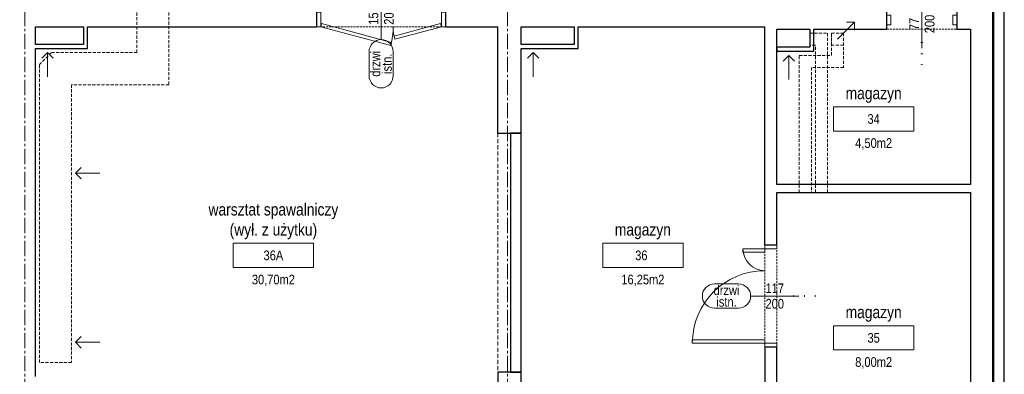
# Model space of a CAD drawing. Header units: millimetres. Extents: x -291747 to 77132, y 46721 to 203932.
# Tile 22 of 110: x 71659 to 72884, y 80822 to 81263. Entities that reach past the tile are written whole.
import ezdxf
from ezdxf.enums import TextEntityAlignment as Align

# ---------------------------------------------------------------- set-up
doc = ezdxf.new("R2010")
doc.units = ezdxf.units.MM
doc.header["$MEASUREMENT"] = 0
doc.linetypes.add('xreff_LSN_szatnie_PW_rzuty_14$0$CENTER2', pattern=[28.575, 19.05, -3.175, 3.175, -3.175])
doc.linetypes.add('xreff_LSN_szatnie_PW_rzuty_14$0$DASHED', pattern=[19.05, 12.7, -6.35])
doc.layers.get('0').update_dxf_attribs({"lineweight": 9})
for name, color, linetype, lineweight in [('FL-xref', 250, 'Continuous', 9), ('xreff_LSN_szatnie_PW_rzuty_14$0$A drzwi płytowe', 252, 'Continuous', 9), ('xreff_LSN_szatnie_PW_rzuty_14$0$A opis pom', 252, 'Continuous', 9), ('xreff_LSN_szatnie_PW_rzuty_14$0$A opis pom pow', 252, 'Continuous', 9), ('xreff_LSN_szatnie_PW_rzuty_14$0$A opis stolarka', 252, 'Continuous', 9), ('xreff_LSN_szatnie_PW_rzuty_14$0$A opis stolarka NWD typ', 252, 'Continuous', 9), ('xreff_LSN_szatnie_PW_rzuty_14$0$A opis stolarka NWD wyposażenie', 252, 'Continuous', 9), ('xreff_LSN_szatnie_PW_rzuty_14$0$A opis technologia', 8, 'Continuous', 13), ('xreff_LSN_szatnie_PW_rzuty_14$0$A widok wyżej', 252, 'xreff_LSN_szatnie_PW_rzuty_14$0$DASHED', 9), ('xreff_LSN_szatnie_PW_rzuty_14$0$A zakres', 252, 'Continuous', 9), ('xreff_LSN_szatnie_PW_rzuty_14$0$A-Wall', 252, 'Continuous', 9), ('xreff_LSN_szatnie_PW_rzuty_14$0$IS kanaly wentylacyjne', 8, 'xreff_LSN_szatnie_PW_rzuty_14$0$DASHED', 9), ('xreff_LSN_szatnie_PW_rzuty_14$0$IS wentylacja kratki istniejace', 8, 'Continuous', 9), ('xreff_LSN_szatnie_PW_rzuty_14$0$S-Grid-Iden', 8, 'xreff_LSN_szatnie_PW_rzuty_14$0$CENTER2', 9)]:
    doc.layers.add(name, color=color, linetype=linetype, lineweight=lineweight)
doc.layers.add('xreff_LSN_szatnie_PW_rzuty_14$0$A opis ppoż drzwi', color=252, linetype='Continuous', lineweight=9, transparency=0.25)
doc.styles.add('xreff_LSN_szatnie_PW_rzuty_14$0$STYL ASA', font='ARIALN.TTF')

# ---------------------------------------------------------------- blocks, each defined once
blk = doc.blocks.new('xreff_LSN_szatnie_PW_rzuty_14$0$środek')
blk.add_line((0, 0), (0, -10))
blk = doc.blocks.new('xreff_LSN_szatnie_PW_rzuty_14$0$tag wn')
blk.add_lwpolyline([(-25, -7.5), (25, -7.5), (25, 7.5), (-25, 7.5)], close=True)
at = {"style": 'xreff_LSN_szatnie_PW_rzuty_14$0$STYL ASA'}
blk.add_attdef('ROOM:NO', text='', height=6, dxfattribs=at).set_placement((0, 0), align=Align.MIDDLE_CENTER)
at = {"layer": 'xreff_LSN_szatnie_PW_rzuty_14$0$A opis pom pow', "style": 'xreff_LSN_szatnie_PW_rzuty_14$0$STYL ASA'}
blk.add_attdef('ROOM:AREA', text='', height=6, dxfattribs=at).set_placement((0, -15), align=Align.MIDDLE_CENTER)
blk = doc.blocks.new('xreff_LSN_szatnie_PW_rzuty_14$0$ddtag_LEFT')
at = {"transparency": 33554687}
blk.add_lwpolyline([(-30, 0), (30, 0)], dxfattribs=at)
at = {"layer": 'xreff_LSN_szatnie_PW_rzuty_14$0$A opis stolarka NWD typ', "transparency": 33554687}
blk.add_lwpolyline([(-75, -15, -1), (-75, 15), (-45, 15, -1), (-45, -15)], format="xyb", close=True, dxfattribs=at)
at = {"ltscale": 0.1, "transparency": 33554687, "style": 'xreff_LSN_szatnie_PW_rzuty_14$0$STYL ASA'}
blk.add_attdef('DOORS:AKUSTYKA', text='', height=10, rotation=90, dxfattribs=at).set_placement((49, 0), align=Align.MIDDLE_CENTER)
blk.add_attdef('DOORS:SZEROKOŚĆ', text='', height=12, dxfattribs=at).set_placement((0, 0, 0), align=Align.BOTTOM_CENTER)
blk.add_attdef('DOORS:WYSOKOŚĆ', text='', height=12, dxfattribs=at).set_placement((0, -3.6, 0), align=Align.TOP_CENTER)
at = {"layer": 'xreff_LSN_szatnie_PW_rzuty_14$0$A opis ppoż drzwi', "ltscale": 0.1, "transparency": 33554687, "style": 'xreff_LSN_szatnie_PW_rzuty_14$0$STYL ASA'}
blk.add_attdef('DOORS:PPOŻ', text='', height=10, rotation=90, dxfattribs=at).set_placement((36, 0), align=Align.MIDDLE_CENTER)
at = {"layer": 'xreff_LSN_szatnie_PW_rzuty_14$0$A opis stolarka NWD typ', "ltscale": 0.1, "transparency": 33554687, "style": 'xreff_LSN_szatnie_PW_rzuty_14$0$STYL ASA'}
blk.add_attdef('DOORS:TYP', text='', height=12, dxfattribs=at).set_placement((-60, -2.4, 0), align=Align.BOTTOM_CENTER)
blk.add_attdef('DOORS:PODTYP', text='', height=12, dxfattribs=at).set_placement((-60, -1.2, 0), align=Align.TOP_CENTER)
at = {"layer": 'xreff_LSN_szatnie_PW_rzuty_14$0$A opis stolarka NWD wyposażenie', "ltscale": 0.1, "transparency": 33554687, "style": 'xreff_LSN_szatnie_PW_rzuty_14$0$STYL ASA'}
blk.add_attdef('DOORS:WYPOSAŻENIE', text='', height=10, rotation=90, dxfattribs=at).set_placement((22, 0), align=Align.MIDDLE_CENTER)
blk = doc.blocks.new('xreff_LSN_szatnie_PW_rzuty_14$0$ddtag_UP')
at = {"transparency": 33554687}
blk.add_lwpolyline([(0, 30), (0, -30)], dxfattribs=at)
at = {"layer": 'xreff_LSN_szatnie_PW_rzuty_14$0$A opis stolarka NWD typ', "transparency": 33554687}
blk.add_lwpolyline([(-15, 75, -1), (15, 75), (15, 45, -1), (-15, 45)], format="xyb", close=True, dxfattribs=at)
at = {"ltscale": 0.1, "transparency": 33554687, "style": 'xreff_LSN_szatnie_PW_rzuty_14$0$STYL ASA'}
blk.add_attdef('DOORS:SZEROKOŚĆ', text='', height=12, rotation=90, dxfattribs=at).set_placement((0, 0, 0), align=Align.BOTTOM_CENTER)
blk.add_attdef('DOORS:WYSOKOŚĆ', text='', height=12, rotation=90, dxfattribs=at).set_placement((3.6, 0, 0), align=Align.TOP_CENTER)
blk.add_attdef('DOORS:AKUSTYKA', text='', height=10, dxfattribs=at).set_placement((0, -49), align=Align.MIDDLE_CENTER)
at = {"layer": 'xreff_LSN_szatnie_PW_rzuty_14$0$A opis ppoż drzwi', "ltscale": 0.1, "transparency": 33554687, "style": 'xreff_LSN_szatnie_PW_rzuty_14$0$STYL ASA'}
blk.add_attdef('DOORS:PPOŻ', text='', height=10, dxfattribs=at).set_placement((0, -36), align=Align.MIDDLE_CENTER)
at = {"layer": 'xreff_LSN_szatnie_PW_rzuty_14$0$A opis stolarka NWD typ', "ltscale": 0.1, "transparency": 33554687, "style": 'xreff_LSN_szatnie_PW_rzuty_14$0$STYL ASA'}
blk.add_attdef('DOORS:PODTYP', text='', height=12, rotation=90, dxfattribs=at).set_placement((1.2, 60, 0), align=Align.TOP_CENTER)
blk.add_attdef('DOORS:TYP', text='', height=12, rotation=90, dxfattribs=at).set_placement((2.4, 60, 0), align=Align.BOTTOM_CENTER)
at = {"layer": 'xreff_LSN_szatnie_PW_rzuty_14$0$A opis stolarka NWD wyposażenie', "ltscale": 0.1, "transparency": 33554687, "style": 'xreff_LSN_szatnie_PW_rzuty_14$0$STYL ASA'}
blk.add_attdef('DOORS:WYPOSAŻENIE', text='', height=10, dxfattribs=at).set_placement((0, -22), align=Align.MIDDLE_CENTER)
blk = doc.blocks.new('xreff_LSN_szatnie_PW_rzuty_14$0$ddtag_DOWN')
at = {"transparency": 33554687}
blk.add_lwpolyline([(0, -30), (0, 30)], dxfattribs=at)
at = {"layer": 'xreff_LSN_szatnie_PW_rzuty_14$0$A opis stolarka NWD typ', "transparency": 33554687}
blk.add_lwpolyline([(15, -75, -1), (-15, -75), (-15, -45, -1), (15, -45)], format="xyb", close=True, dxfattribs=at)
at = {"ltscale": 0.1, "transparency": 33554687, "style": 'xreff_LSN_szatnie_PW_rzuty_14$0$STYL ASA'}
blk.add_attdef('DOORS:SZEROKOŚĆ', text='', height=12, rotation=90, dxfattribs=at).set_placement((0, 0, 0), align=Align.BOTTOM_CENTER)
blk.add_attdef('DOORS:WYSOKOŚĆ', text='', height=12, rotation=90, dxfattribs=at).set_placement((3.6, 0, 0), align=Align.TOP_CENTER)
blk.add_attdef('DOORS:AKUSTYKA', text='', height=10, dxfattribs=at).set_placement((0, 49), align=Align.MIDDLE_CENTER)
at = {"layer": 'xreff_LSN_szatnie_PW_rzuty_14$0$A opis ppoż drzwi', "ltscale": 0.1, "transparency": 33554687, "style": 'xreff_LSN_szatnie_PW_rzuty_14$0$STYL ASA'}
blk.add_attdef('DOORS:PPOŻ', text='', height=10, dxfattribs=at).set_placement((0, 36), align=Align.MIDDLE_CENTER)
at = {"layer": 'xreff_LSN_szatnie_PW_rzuty_14$0$A opis stolarka NWD typ', "ltscale": 0.1, "transparency": 33554687, "style": 'xreff_LSN_szatnie_PW_rzuty_14$0$STYL ASA'}
blk.add_attdef('DOORS:PODTYP', text='', height=12, rotation=90, dxfattribs=at).set_placement((1.2, -60, 0), align=Align.TOP_CENTER)
blk.add_attdef('DOORS:TYP', text='', height=12, rotation=90, dxfattribs=at).set_placement((2.4, -60, 0), align=Align.BOTTOM_CENTER)
at = {"layer": 'xreff_LSN_szatnie_PW_rzuty_14$0$A opis stolarka NWD wyposażenie', "ltscale": 0.1, "transparency": 33554687, "style": 'xreff_LSN_szatnie_PW_rzuty_14$0$STYL ASA'}
blk.add_attdef('DOORS:WYPOSAŻENIE', text='', height=10, dxfattribs=at).set_placement((0, 22), align=Align.MIDDLE_CENTER)
blk = doc.blocks.new('xreff_LSN_szatnie_PW_rzuty_14')
at = {"layer": 'xreff_LSN_szatnie_PW_rzuty_14$0$A drzwi płytowe', "linetype": 'Continuous', "lineweight": 9, "ltscale": 0.2}
for points in [[(72033.7, 81272.2), (72028.7, 81272.2), (72028.7, 81254.2), (72033.7, 81254.2)], [(72183.7, 81272.2), (72188.7, 81272.2), (72188.7, 81254.2), (72183.7, 81254.2)], [(72742.7, 81256.7), (72737.7, 81256.7), (72737.7, 81268.7), (72742.7, 81268.7)], [(72819.7, 81256.7), (72824.7, 81256.7), (72824.7, 81268.7), (72819.7, 81268.7)], [(72600.7, 80978.2), (72600.7, 80983.2), (72585.7, 80983.2), (72585.7, 80978.2)], [(72600.7, 80861.2), (72600.7, 80856.2), (72585.7, 80856.2), (72585.7, 80861.2)]]:
    blk.add_lwpolyline(points, close=True, dxfattribs=at)
at = {"layer": 'xreff_LSN_szatnie_PW_rzuty_14$0$A drzwi płytowe', "linetype": 'Continuous', "lineweight": 9}
for points in [[(72120.6, 81230.9), (72121.7, 81234.8), (72034.7, 81258.1), (72033.7, 81254.2)], [(72183.7, 81254.2), (72182.6, 81258.1), (72124.7, 81242.6), (72125.7, 81238.7)], [(72585.7, 80978.2), (72585.7, 80974.2), (72558.7, 80974.2), (72558.7, 80978.2)], [(72495.7, 80861.2), (72495.7, 80865.2), (72585.7, 80865.2), (72585.7, 80861.2)]]:
    blk.add_lwpolyline(points, close=True, dxfattribs=at)
at = {"layer": 'xreff_LSN_szatnie_PW_rzuty_14$0$A drzwi płytowe', "linetype": 'Continuous', "lineweight": 9, "ltscale": 0.2, "extrusion": (0, 0, -1)}
for centre, radius, start, end in [((-72033.7, 81254.2), 90, 180, 195), ((-72585.7, 80978.2), 27, 270, 0)]:
    blk.add_arc(centre, radius, start, end, dxfattribs=at)
at = {"layer": 'xreff_LSN_szatnie_PW_rzuty_14$0$A drzwi płytowe', "linetype": 'Continuous', "lineweight": 9, "ltscale": 0.2}
for centre, radius, start, end in [((72183.7, 81254.2), 60, 180, 195), ((72585.7, 80861.2), 90, 90, 180)]:
    blk.add_arc(centre, radius, start, end, dxfattribs=at)
at = {"layer": 'xreff_LSN_szatnie_PW_rzuty_14$0$A widok wyżej', "linetype": 'xreff_LSN_szatnie_PW_rzuty_14$0$DASHED', "lineweight": 9, "ltscale": 0.2}
for p, q in [((72028.7, 81254.2), (72188.7, 81254.2)), ((72737.7, 81251.2), (72824.7, 81251.2)), ((72585.7, 80983.2), (72585.7, 80856.2)), ((72600.7, 80856.2), (72600.7, 80983.2))]:
    blk.add_line(p, q, dxfattribs=at)
at = {"layer": 'xreff_LSN_szatnie_PW_rzuty_14$0$A widok wyżej', "ltscale": 0.4}
blk.add_lwpolyline([(72253.7, 81122.2), (72253.7, 80825.2)], dxfattribs=at)
at = {"layer": 'xreff_LSN_szatnie_PW_rzuty_14$0$A zakres', "linetype": 'xreff_LSN_szatnie_PW_rzuty_14$0$DASHED', "const_width": 3}
blk.add_lwpolyline([(67446.2, 82031.2), (67446.2, 80639.2), (72869.7, 80639.2), (72869.7, 82031.2)], close=True, dxfattribs=at)
at = {"layer": 'xreff_LSN_szatnie_PW_rzuty_14$0$A-Wall', "linetype": 'Continuous', "lineweight": 25}
for p, q in [((72883.7, 80717.2), (72883.7, 81343.2)), ((72028.7, 81254.2), (72028.7, 81272.2)), ((72188.7, 81272.2), (72188.7, 81254.2)), ((72737.7, 81251.2), (72737.7, 81274.2)), ((72824.7, 81274.2), (72824.7, 81251.2)), ((71678.7, 81232.2), (71678.7, 81254.2)), ((71678.7, 81254.2), (71738.7, 81254.2)), ((71738.7, 81254.2), (71738.7, 81232.2)), ((71743.7, 81254.2), (71776.7, 81254.2)), ((71743.7, 81227.2), (71743.7, 81254.2)), ((71776.7, 81254.2), (72028.7, 81254.2)), ((72188.7, 81254.2), (72253.7, 81254.2)), ((72253.7, 81122.2), (72253.7, 81254.2)), ((72282.7, 81254.2), (72348.7, 81254.2)), ((72282.7, 81232.2), (72282.7, 81254.2)), ((72348.7, 81254.2), (72348.7, 81232.2)), ((72353.7, 81254.2), (72585.7, 81254.2)), ((72353.7, 81227.2), (72353.7, 81254.2)), ((72585.7, 80983.2), (72585.7, 81254.2)), ((72600.7, 81058.2), (72600.7, 81251.2)), ((72600.7, 81251.2), (72641.7, 81251.2)), ((72641.7, 81251.2), (72641.7, 81228.7)), ((72646.7, 81223.7), (72646.7, 81251.2)), ((72646.7, 81251.2), (72737.7, 81251.2)), ((72824.7, 81251.2), (72841.7, 81251.2)), ((72841.7, 81251.2), (72841.7, 81058.2)), ((71738.7, 81232.2), (71678.7, 81232.2)), ((71678.7, 80819.7), (71678.7, 81227.2)), ((71678.7, 81227.2), (71743.7, 81227.2)), ((72348.7, 81232.2), (72282.7, 81232.2)), ((72282.7, 81122.2), (72282.7, 81227.2)), ((72282.7, 81227.2), (72353.7, 81227.2)), ((72641.7, 81228.7), (72600.7, 81228.7)), ((72600.7, 81228.7), (72600.7, 81223.7)), ((72600.7, 81223.7), (72646.7, 81223.7)), ((72253.7, 81122.2), (72282.7, 81122.2)), ((72282.7, 81122.2), (72269.7, 81122.2)), ((72269.7, 81122.2), (72269.7, 80825.2)), ((72282.7, 80825.2), (72282.7, 81122.2)), ((72841.7, 81058.2), (72600.7, 81058.2)), ((72600.7, 80983.2), (72600.7, 81048.2)), ((72600.7, 81048.2), (72841.7, 81048.2)), ((72841.7, 81048.2), (72841.7, 80717.2)), ((72585.7, 80983.2), (72600.7, 80983.2)), ((72600.7, 80856.2), (72585.7, 80856.2)), ((72585.7, 80856.2), (72585.7, 80717.2)), ((72600.7, 80717.2), (72600.7, 80856.2)), ((72282.7, 80825.2), (72253.7, 80825.2)), ((72253.7, 80825.2), (72253.7, 80717.2)), ((72269.7, 80825.2), (72282.7, 80825.2)), ((72282.7, 80717.2), (72282.7, 80825.2))]:
    blk.add_line(p, q, dxfattribs=at)
at = {"layer": 'xreff_LSN_szatnie_PW_rzuty_14$0$IS kanaly wentylacyjne', "ltscale": 0.3}
for points in [[(71844.7, 81182.2), (71723.7, 81182.2), (71723.7, 80837.2), (71683.7, 80837.2), (71683.7, 81207.2), (71698.7, 81222.2), (71804.7, 81222.2), (71804.7, 81489.2), (71844.7, 81489.2)], [(72643.7, 81203.7), (72643.7, 81048.2), (72628.7, 81048.2), (72628.7, 81218.7), (72668.7, 81218.7), (72668.7, 81246.2), (72683.7, 81246.2), (72683.7, 81203.7)], [(72648.7, 81231.2), (72641.7, 81231.2), (72641.7, 81246.2), (72663.7, 81246.2), (72663.7, 81048.2), (72648.7, 81048.2)], [(72668.7, 81246.2), (72683.7, 81246.2), (72683.7, 81231.2), (72668.7, 81231.2)]]:
    blk.add_lwpolyline(points, close=True, dxfattribs=at)
at = {"layer": 'xreff_LSN_szatnie_PW_rzuty_14$0$IS kanaly wentylacyjne', "linetype": 'ByBlock', "ltscale": 0.3}
for points in [[(72697.4, 81259.9), (72676.2, 81238.7)], [(72697.4, 81249.9), (72697.4, 81259.9), (72687.4, 81259.9)], [(71735.8, 81079.3), (71728.7, 81072.2), (71735.8, 81065.1)], [(71728.7, 81072.2), (71758.7, 81072.2)], [(71735.8, 80869.3), (71728.7, 80862.2), (71735.8, 80855.1)], [(71728.7, 80862.2), (71758.7, 80862.2)]]:
    blk.add_lwpolyline(points, dxfattribs=at)
at = {"layer": 'xreff_LSN_szatnie_PW_rzuty_14$0$IS wentylacja kratki istniejace'}
for points in [[(71700.8, 81215.1), (71693.7, 81222.2), (71686.6, 81215.1)], [(71693.7, 81222.2), (71693.7, 81192.2)], [(72304.8, 81215.1), (72297.7, 81222.2), (72290.6, 81215.1)], [(72297.7, 81222.2), (72297.7, 81192.2)], [(72622.8, 81211.6), (72615.7, 81218.7), (72608.6, 81211.6)], [(72615.7, 81218.7), (72615.7, 81188.7)]]:
    blk.add_lwpolyline(points, dxfattribs=at)
at = {"layer": 'xreff_LSN_szatnie_PW_rzuty_14$0$S-Grid-Iden'}
for points in [[(71665.7, 82131.2), (71665.7, 80539.2)], [(72265.7, 82131.2), (72265.7, 80539.2)], [(72869.7, 82131.2), (72869.7, 80539.2)]]:
    blk.add_lwpolyline(points, dxfattribs=at)
at = {"layer": 'xreff_LSN_szatnie_PW_rzuty_14$0$A drzwi płytowe', "linetype": 'Continuous', "lineweight": 9, "ltscale": 0.2, "extrusion": (0, 0, -1), "zscale": -1}
blk.add_blockref('xreff_LSN_szatnie_PW_rzuty_14$0$środek', (-72781.2, 81262.7), dxfattribs=at)
at = {"layer": 'xreff_LSN_szatnie_PW_rzuty_14$0$A drzwi płytowe', "linetype": 'Continuous', "lineweight": 9, "ltscale": 0.2, "extrusion": (0, 0, -1), "zscale": -1, "rotation": 270}
blk.add_blockref('xreff_LSN_szatnie_PW_rzuty_14$0$środek', (-72593.2, 80919.7), dxfattribs=at)
at = {"layer": 'xreff_LSN_szatnie_PW_rzuty_14$0$A opis pom', "linetype": 'Continuous', "lineweight": 9, "xscale": 2, "yscale": 2, "zscale": 2}
for p, values in [((72721.2, 81139.7), {'ROOM:NO': '34', 'ROOM:AREA': '4,50m2'}), ((71974.7, 80970.2), {'ROOM:NO': '36A', 'ROOM:AREA': '30,70m2'}), ((72434.2, 80970.2), {'ROOM:NO': '36 ', 'ROOM:AREA': '16,25m2'}), ((72721.2, 80867.7), {'ROOM:NO': '35', 'ROOM:AREA': '8,00m2'})]:
    blk.add_blockref('xreff_LSN_szatnie_PW_rzuty_14$0$tag wn', p, dxfattribs=at).add_auto_attribs(values)
at = {"layer": 'xreff_LSN_szatnie_PW_rzuty_14$0$A opis stolarka', "linetype": 'Continuous', "lineweight": 9}
ref = blk.add_blockref('xreff_LSN_szatnie_PW_rzuty_14$0$ddtag_UP', (72781.2, 81257.7), dxfattribs=at)
ref.add_attrib('DOORS:AKUSTYKA', '-', dxfattribs={"layer": '0', "ltscale": 0.1, "height": 10, "style": 'xreff_LSN_szatnie_PW_rzuty_14$0$STYL ASA'}).set_placement((72781.2, 81208.7), align=Align.MIDDLE_CENTER)
ref.add_attrib('DOORS:PPOŻ', '-', dxfattribs={"layer": 'xreff_LSN_szatnie_PW_rzuty_14$0$A opis ppoż drzwi', "ltscale": 0.1, "height": 10, "style": 'xreff_LSN_szatnie_PW_rzuty_14$0$STYL ASA'}).set_placement((72781.2, 81221.7), align=Align.MIDDLE_CENTER)
ref.add_attrib('DOORS:WYSOKOŚĆ', '200', dxfattribs={"layer": '0', "ltscale": 0.1, "height": 12, "rotation": 90, "style": 'xreff_LSN_szatnie_PW_rzuty_14$0$STYL ASA'}).set_placement((72784.8, 81257.7, 0), align=Align.TOP_CENTER)
ref.add_attrib('DOORS:SZEROKOŚĆ', '77', dxfattribs={"layer": '0', "ltscale": 0.1, "height": 12, "rotation": 90, "style": 'xreff_LSN_szatnie_PW_rzuty_14$0$STYL ASA'}).set_placement((72781.2, 81257.7, 0), align=Align.BOTTOM_CENTER)
ref.add_attrib('DOORS:PODTYP', 'istn.', dxfattribs={"layer": 'xreff_LSN_szatnie_PW_rzuty_14$0$A opis stolarka NWD typ', "ltscale": 0.1, "height": 12, "rotation": 90, "style": 'xreff_LSN_szatnie_PW_rzuty_14$0$STYL ASA'}).set_placement((72782.4, 81317.7, 0), align=Align.TOP_CENTER)
ref.add_attrib('DOORS:TYP', 'drzwi', dxfattribs={"layer": 'xreff_LSN_szatnie_PW_rzuty_14$0$A opis stolarka NWD typ', "ltscale": 0.1, "height": 12, "rotation": 90, "style": 'xreff_LSN_szatnie_PW_rzuty_14$0$STYL ASA'}).set_placement((72783.6, 81317.7, 0), align=Align.BOTTOM_CENTER)
ref.add_attrib('DOORS:WYPOSAŻENIE', '-', dxfattribs={"layer": 'xreff_LSN_szatnie_PW_rzuty_14$0$A opis stolarka NWD wyposażenie', "ltscale": 0.1, "height": 10, "style": 'xreff_LSN_szatnie_PW_rzuty_14$0$STYL ASA'}).set_placement((72781.2, 81235.7), align=Align.MIDDLE_CENTER)
ref = blk.add_blockref('xreff_LSN_szatnie_PW_rzuty_14$0$ddtag_DOWN', (72108.7, 81268.2), dxfattribs=at)
ref.add_attrib('DOORS:AKUSTYKA', '-', dxfattribs={"layer": '0', "ltscale": 0.1, "height": 10, "style": 'xreff_LSN_szatnie_PW_rzuty_14$0$STYL ASA'}).set_placement((72108.7, 81317.2), align=Align.MIDDLE_CENTER)
ref.add_attrib('DOORS:PPOŻ', '-', dxfattribs={"layer": 'xreff_LSN_szatnie_PW_rzuty_14$0$A opis ppoż drzwi', "ltscale": 0.1, "height": 10, "style": 'xreff_LSN_szatnie_PW_rzuty_14$0$STYL ASA'}).set_placement((72108.7, 81304.2), align=Align.MIDDLE_CENTER)
ref.add_attrib('DOORS:WYSOKOŚĆ', '200', dxfattribs={"layer": '0', "ltscale": 0.1, "height": 12, "rotation": 90, "style": 'xreff_LSN_szatnie_PW_rzuty_14$0$STYL ASA'}).set_placement((72112.3, 81268.2, 0), align=Align.TOP_CENTER)
ref.add_attrib('DOORS:SZEROKOŚĆ', '150', dxfattribs={"layer": '0', "ltscale": 0.1, "height": 12, "rotation": 90, "style": 'xreff_LSN_szatnie_PW_rzuty_14$0$STYL ASA'}).set_placement((72108.7, 81268.2, 0), align=Align.BOTTOM_CENTER)
ref.add_attrib('DOORS:PODTYP', 'istn.', dxfattribs={"layer": 'xreff_LSN_szatnie_PW_rzuty_14$0$A opis stolarka NWD typ', "ltscale": 0.1, "height": 12, "rotation": 90, "style": 'xreff_LSN_szatnie_PW_rzuty_14$0$STYL ASA'}).set_placement((72109.9, 81208.2, 0), align=Align.TOP_CENTER)
ref.add_attrib('DOORS:TYP', 'drzwi', dxfattribs={"layer": 'xreff_LSN_szatnie_PW_rzuty_14$0$A opis stolarka NWD typ', "ltscale": 0.1, "height": 12, "rotation": 90, "style": 'xreff_LSN_szatnie_PW_rzuty_14$0$STYL ASA'}).set_placement((72111.1, 81208.2, 0), align=Align.BOTTOM_CENTER)
ref.add_attrib('DOORS:WYPOSAŻENIE', '-', dxfattribs={"layer": 'xreff_LSN_szatnie_PW_rzuty_14$0$A opis stolarka NWD wyposażenie', "ltscale": 0.1, "height": 10, "style": 'xreff_LSN_szatnie_PW_rzuty_14$0$STYL ASA'}).set_placement((72108.7, 81290.2), align=Align.MIDDLE_CENTER)
ref = blk.add_blockref('xreff_LSN_szatnie_PW_rzuty_14$0$ddtag_LEFT', (72598.2, 80919.7), dxfattribs=at)
ref.add_attrib('DOORS:WYPOSAŻENIE', '-', dxfattribs={"layer": 'xreff_LSN_szatnie_PW_rzuty_14$0$A opis stolarka NWD wyposażenie', "ltscale": 0.1, "height": 10, "rotation": 90, "style": 'xreff_LSN_szatnie_PW_rzuty_14$0$STYL ASA'}).set_placement((72620.2, 80919.7), align=Align.MIDDLE_CENTER)
ref.add_attrib('DOORS:TYP', 'drzwi', dxfattribs={"layer": 'xreff_LSN_szatnie_PW_rzuty_14$0$A opis stolarka NWD typ', "ltscale": 0.1, "height": 12, "style": 'xreff_LSN_szatnie_PW_rzuty_14$0$STYL ASA'}).set_placement((72538.2, 80917.3, 0), align=Align.BOTTOM_CENTER)
ref.add_attrib('DOORS:PODTYP', 'istn.', dxfattribs={"layer": 'xreff_LSN_szatnie_PW_rzuty_14$0$A opis stolarka NWD typ', "ltscale": 0.1, "height": 12, "style": 'xreff_LSN_szatnie_PW_rzuty_14$0$STYL ASA'}).set_placement((72538.2, 80918.5, 0), align=Align.TOP_CENTER)
ref.add_attrib('DOORS:SZEROKOŚĆ', '117', dxfattribs={"layer": '0', "ltscale": 0.1, "height": 12, "style": 'xreff_LSN_szatnie_PW_rzuty_14$0$STYL ASA'}).set_placement((72598.2, 80919.7, 0), align=Align.BOTTOM_CENTER)
ref.add_attrib('DOORS:WYSOKOŚĆ', '200', dxfattribs={"layer": '0', "ltscale": 0.1, "height": 12, "style": 'xreff_LSN_szatnie_PW_rzuty_14$0$STYL ASA'}).set_placement((72598.2, 80916.1, 0), align=Align.TOP_CENTER)
ref.add_attrib('DOORS:PPOŻ', '-', dxfattribs={"layer": 'xreff_LSN_szatnie_PW_rzuty_14$0$A opis ppoż drzwi', "ltscale": 0.1, "height": 10, "rotation": 90, "style": 'xreff_LSN_szatnie_PW_rzuty_14$0$STYL ASA'}).set_placement((72634.2, 80919.7), align=Align.MIDDLE_CENTER)
ref.add_attrib('DOORS:AKUSTYKA', '-', dxfattribs={"layer": '0', "ltscale": 0.1, "height": 10, "rotation": 90, "style": 'xreff_LSN_szatnie_PW_rzuty_14$0$STYL ASA'}).set_placement((72647.2, 80919.7), align=Align.MIDDLE_CENTER)
at = {"layer": 'xreff_LSN_szatnie_PW_rzuty_14$0$A opis technologia', "char_height": 15, "attachment_point": 8, "style": 'xreff_LSN_szatnie_PW_rzuty_14$0$STYL ASA'}
for s, insert in [('magazyn', (72721.2, 81159.7)), ('warsztat spawalniczy\\P(wył. z użytku)', (71974.7, 80990.2)), ('magazyn', (72434.2, 80990.2)), ('magazyn', (72721.2, 80887.7))]:
    blk.add_mtext_dynamic_manual_height_columns(s, width=187.649, gutter_width=1, heights=[0], dxfattribs=dict(at, insert=insert))

msp = doc.modelspace()

# ---------------------------------------------------------------- block references
at = {"layer": 'FL-xref'}
msp.add_blockref('xreff_LSN_szatnie_PW_rzuty_14', (0, 0), dxfattribs=at)

doc.saveas('drawing.dxf')
